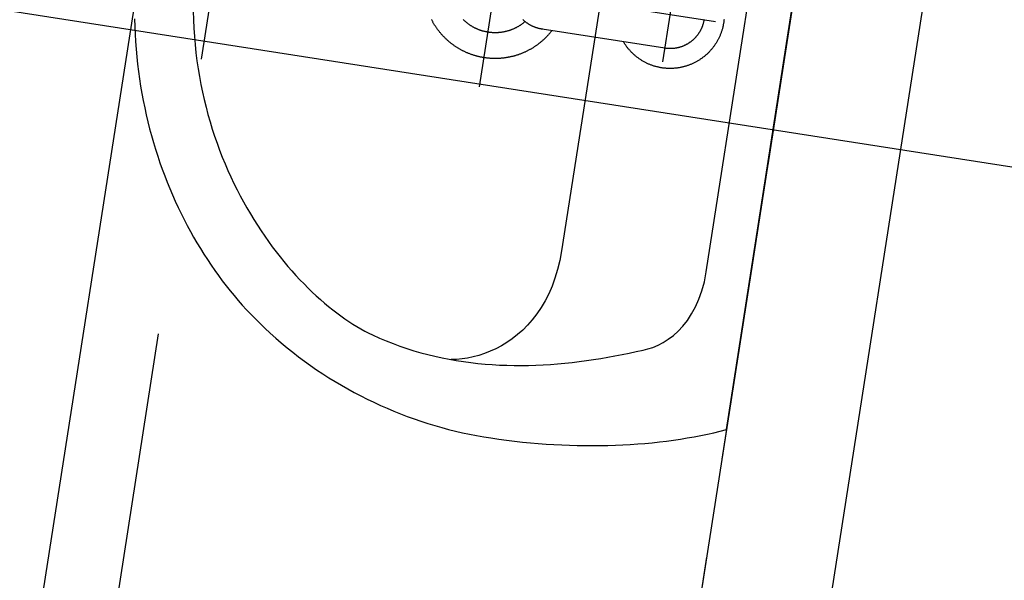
# Model space of a CAD drawing. Extents: x -38969 to 27108, y -24488 to 212598.
# Tile 176 of 256: x -7948 to -7899, y 38439 to 38467. Entities that reach past the tile are written whole.
import ezdxf
from ezdxf import colors
from ezdxf.entities.mleader import LeaderData, LeaderLine
from ezdxf.math import Vec2, Vec3

# ---------------------------------------------------------------- set-up
doc = ezdxf.new("R2010")
doc.units = 0
doc.header["$LTSCALE"] = 100
doc.header["$MEASUREMENT"] = 0
doc.linetypes.add('0.7_0.7', pattern=[1.4, 0.7, -0.7])
doc.linetypes.add('DASHED22', pattern=[0.15, 0.1, -0.05])
doc.layers.get('0').update_dxf_attribs({"linetype": 'CONTINUOUS'})
doc.layers.get('DEFPOINTS').update_dxf_attribs({"linetype": 'CONTINUOUS'})
for name, color, linetype in [('F_0-DIM', 6, 'CONTINUOUS'), ('F_0-MEBLE', 5, 'CONTINUOUS'), ('F_0-MUR istn', 200, 'CONTINUOUS'), ('F_0-POW', 123, 'DASHED22'), ('F_1-DIM100', 6, 'CONTINUOUS'), ('F_1-PLYTKI', 140, 'CONTINUOUS'), ('F_1-POMOCNICZA', 2, 'CONTINUOUS'), ('F_1-STOLARKA TXT', 6, 'CONTINUOUS'), ('F_1-TXT', 123, 'CONTINUOUS'), ('t_1-TXT', 123, 'CONTINUOUS')]:
    doc.layers.add(name, color=color, linetype=linetype)
doc.styles.add('ROMANS', font='ROMANS.shx', dxfattribs={"width": 0.8})
doc.styles.get("Standard").update_dxf_attribs({"font": 'romans.shx', "width": 0.7})
doc.dimstyles.new('DIM100', dxfattribs={"dimscale": 10, "dimtxt": 2, "dimasz": 1, "dimexe": 0, "dimexo": 0, "dimgap": 0.5, "dimtad": 1, "dimdec": 4, "dimrnd": 0.5, "dimdsep": 46, "dimtxsty": 'Standard', "dimblk1": 'TICK1', "dimblk2": 'TICK1', "dimsah": 1, "dimcen": 0, "dimse1": 1, "dimse2": 1, "dimclrd": 6, "dimclre": 6, "dimclrt": 123, "dimadec": 0, "dimazin": 0, "dimtfac": 1, "dimtdec": 4, "dimtmove": 2, "dimatfit": 3, "dimldrblk": 'TICK1', "dimfxl": 1, "dimtolj": 1, "dimarcsym": 0})

# ---------------------------------------------------------------- blocks, each defined once
blk = doc.blocks.new('TICK1')
at = {"color": 0}
for p, q in [((-1, -1), (1, 1)), ((0, -1), (0, 1)), ((0, 0), (-1, 0))]:
    blk.add_line(p, q, dxfattribs=at)
blk = doc.blocks.new('*D1575')
at = {"layer": 'DEFPOINTS', "color": 0}
for p in [(-7969.83, 38780.606), (-7916.258, 38772.26), (-8032.945, 38375.494)]:
    blk.add_point(p, dxfattribs=at)
at = {"layer": 'F_1-DIM100', "color": 6, "lineweight": -2, "transparency": 16777216}
blk.add_line((-7977.834, 38377.028), (-7917.797, 38762.379), dxfattribs=at)
at = {"layer": 'F_1-DIM100', "color": 6, "lineweight": -2, "transparency": 16777216, "xscale": 10, "yscale": 10, "zscale": 10}
for p, rotation in [((-7916.258, 38772.26), 81.14470898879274), ((-7979.373, 38367.147), 261.1447089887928)]:
    blk.add_blockref('TICK1', p, dxfattribs=dict(at, rotation=rotation))
at = {"layer": 'F_1-DIM100', "color": 123, "transparency": 16777216, "insert": (-7962.637, 38572.013), "char_height": 20, "attachment_point": 5, "rotation": 81.1447}
blk.add_mtext('\\A1;410', dxfattribs=at)
blk = doc.blocks.new('umyw szer 45')
blk.add_line((-1.724, -6.018), (-1.724, -12.275))
for points in [[(-4.367, -32.624), (-4.747, -32.554), (-5.123, -32.478), (-5.497, -32.397), (-5.867, -32.31), (-6.235, -32.218), (-6.599, -32.121), (-6.959, -32.018), (-7.317, -31.91), (-7.671, -31.798), (-8.021, -31.68), (-8.369, -31.557), (-8.712, -31.429), (-9.052, -31.297), (-9.389, -31.16), (-9.721, -31.019), (-10.05, -30.873), (-10.376, -30.722), (-10.697, -30.567), (-11.015, -30.408), (-11.329, -30.245), (-11.639, -30.078), (-11.944, -29.907), (-12.246, -29.731), (-12.544, -29.552), (-12.838, -29.369), (-13.127, -29.183), (-13.413, -28.993), (-13.694, -28.799), (-13.971, -28.602), (-14.243, -28.401), (-14.511, -28.197), (-14.775, -27.99), (-15.034, -27.78), (-15.289, -27.567), (-15.539, -27.351), (-15.784, -27.132), (-16.025, -26.91), (-16.261, -26.685), (-16.492, -26.458), (-16.719, -26.228), (-16.941, -25.996), (-17.157, -25.761), (-17.369, -25.524), (-17.576, -25.285), (-17.778, -25.043), (-17.975, -24.8), (-18.167, -24.554), (-18.353, -24.307), (-18.535, -24.058), (-18.535, -24.058), (-18.75, -23.751), (-18.959, -23.44), (-19.162, -23.126), (-19.359, -22.81), (-19.55, -22.49), (-19.736, -22.167), (-19.915, -21.841), (-20.088, -21.512), (-20.255, -21.181), (-20.417, -20.847), (-20.572, -20.511), (-20.721, -20.173), (-20.864, -19.832), (-21.001, -19.489), (-21.132, -19.145), (-21.257, -18.798), (-21.376, -18.45), (-21.489, -18.1), (-21.595, -17.749), (-21.696, -17.397), (-21.79, -17.043), (-21.878, -16.688), (-21.96, -16.332), (-22.036, -15.975), (-22.106, -15.617), (-22.17, -15.258), (-22.227, -14.899), (-22.279, -14.539), (-22.324, -14.18), (-22.363, -13.819), (-22.395, -13.459), (-22.422, -13.099), (-22.442, -12.738), (-22.456, -12.378), (-22.464, -12.019), (-22.465, -11.659), (-22.461, -11.256), (-22.452, -10.854), (-22.439, -10.452), (-22.42, -10.052), (-22.398, -9.653), (-22.37, -9.256), (-22.339, -8.861), (-22.303, -8.467), (-22.262, -8.075), (-22.217, -7.686), (-22.168, -7.298), (-22.115, -6.914), (-22.057, -6.532), (-21.995, -6.153), (-21.929, -5.776), (-21.859, -5.404), (-21.785, -5.034), (-21.707, -4.668), (-21.625, -4.305), (-21.539, -3.947), (-21.449, -3.592), (-21.355, -3.241), (-21.258, -2.895), (-21.157, -2.553), (-21.052, -2.216), (-20.943, -1.884), (-20.831, -1.556), (-20.715, -1.234), (-20.596, -0.917), (-20.473, -0.606), (-20.347, -0.3), (-20.217, 0), (0, 0), (20.219, -0.001)], [(-3.536, -29.76), (-3.955, -29.684), (-4.368, -29.6), (-4.777, -29.509), (-5.18, -29.411), (-5.577, -29.305), (-5.969, -29.193), (-6.356, -29.073), (-6.738, -28.947), (-7.114, -28.815), (-7.484, -28.677), (-7.849, -28.532), (-8.208, -28.382), (-8.562, -28.227), (-8.91, -28.065), (-9.252, -27.899), (-9.589, -27.728), (-9.92, -27.552), (-10.245, -27.371), (-10.565, -27.185), (-10.879, -26.996), (-11.186, -26.802), (-11.488, -26.605), (-11.785, -26.404), (-12.075, -26.199), (-12.359, -25.991), (-12.637, -25.78), (-12.909, -25.566), (-13.175, -25.35), (-13.435, -25.131), (-13.689, -24.909), (-13.937, -24.686), (-14.179, -24.46), (-14.414, -24.233), (-14.643, -24.004), (-14.866, -23.773), (-15.083, -23.542), (-15.293, -23.31), (-15.497, -23.076), (-15.694, -22.842), (-15.885, -22.608), (-16.07, -22.374), (-16.248, -22.139), (-16.42, -21.905), (-16.585, -21.671), (-16.743, -21.437), (-16.895, -21.204), (-17.04, -20.973), (-17.179, -20.742), (-17.311, -20.512), (-17.436, -20.284), (-17.554, -20.058), (-17.666, -19.834), (-17.77, -19.612), (-17.868, -19.392), (-17.959, -19.174), (-18.043, -18.959), (-18.12, -18.747), (-18.191, -18.538), (-18.254, -18.332), (-18.354, -17.972), (-18.445, -17.61), (-18.527, -17.248), (-18.6, -16.886), (-18.664, -16.523), (-18.719, -16.159), (-18.766, -15.795), (-18.804, -15.43), (-18.834, -15.065), (-18.857, -14.7), (-18.871, -14.335), (-18.878, -13.971), (-18.877, -13.606), (-18.869, -13.241), (-18.853, -12.877), (-18.831, -12.513), (-18.802, -12.149), (-18.766, -11.786), (-18.724, -11.423), (-18.675, -11.062), (-18.62, -10.7), (-18.559, -10.34), (-18.493, -9.981), (-18.42, -9.623), (-18.342, -9.266), (-18.259, -8.91), (-18.171, -8.555), (-18.078, -8.202), (-17.98, -7.851), (-17.877, -7.5), (-17.77, -7.152), (-17.659, -6.805), (-17.543, -6.46), (-17.423, -6.117), (-17.3, -5.776), (-17.173, -5.437), (-17.043, -5.1), (-16.909, -4.765), (-16.909, -4.765), (-16.818, -4.531), (-16.699, -4.294), (-16.554, -4.056), (-16.382, -3.821), (-16.181, -3.592), (-15.951, -3.371), (-15.693, -3.162), (-15.405, -2.966), (-15.088, -2.787), (-14.74, -2.628), (-14.361, -2.492), (-13.95, -2.38), (-13.508, -2.298), (-13.034, -2.246), (-12.527, -2.228), (0, -2.232), (12.527, -2.228)], [(0.156, -3.299), (0.12, -3.297), (0.084, -3.296), (0.048, -3.295), (0.013, -3.295), (-0.023, -3.295), (-0.059, -3.295), (-0.095, -3.296), (-0.132, -3.298), (-0.167, -3.3), (-0.203, -3.302), (-0.239, -3.305), (-0.274, -3.309), (-0.31, -3.312), (-0.345, -3.317), (-0.381, -3.321), (-0.417, -3.327), (-0.452, -3.332), (-0.487, -3.339), (-0.523, -3.345), (-0.558, -3.352), (-0.593, -3.36), (-0.628, -3.368), (-0.662, -3.376), (-0.697, -3.385), (-0.732, -3.395), (-0.767, -3.405), (-0.801, -3.415), (-0.835, -3.426), (-0.869, -3.437), (-0.903, -3.449), (-0.936, -3.461), (-0.97, -3.473), (-1.004, -3.486), (-1.037, -3.5), (-1.07, -3.514), (-1.103, -3.528), (-1.136, -3.543), (-1.168, -3.558), (-1.201, -3.574), (-1.232, -3.589), (-1.264, -3.606), (-1.297, -3.623), (-1.328, -3.64), (-1.359, -3.658), (-1.39, -3.676), (-1.421, -3.695), (-1.451, -3.713), (-1.481, -3.733), (-1.511, -3.752), (-1.541, -3.772), (-1.571, -3.793), (-1.6, -3.814), (-1.628, -3.835), (-1.657, -3.856), (-1.685, -3.879), (-1.714, -3.902), (-1.741, -3.924), (-1.768, -3.947), (-1.796, -3.971), (-1.823, -3.994), (-1.849, -4.018), (-1.875, -4.043), (-1.901, -4.068), (-1.926, -4.093), (-1.952, -4.119), (-1.977, -4.145), (-2.001, -4.171), (-2.025, -4.197), (-2.049, -4.224), (-2.073, -4.252), (-2.096, -4.279), (-2.118, -4.306), (-2.141, -4.335), (-2.163, -4.363), (-2.184, -4.391), (-2.206, -4.421), (-2.226, -4.449), (-2.247, -4.479), (-2.267, -4.509), (-2.287, -4.539), (-2.306, -4.569), (-2.325, -4.599), (-2.343, -4.63), (-2.361, -4.661), (-2.379, -4.693), (-2.397, -4.724), (-2.413, -4.756), (-2.43, -4.787), (-2.446, -4.82), (-2.461, -4.852), (-2.476, -4.884), (-2.491, -4.917), (-2.505, -4.95), (-2.519, -4.983), (-2.533, -5.017), (-2.546, -5.05), (-2.558, -5.083), (-2.57, -5.117), (-2.582, -5.151), (-2.593, -5.185), (-2.604, -5.22), (-2.614, -5.254), (-2.624, -5.288), (-2.633, -5.323), (-2.642, -5.358), (-2.651, -5.393), (-2.659, -5.427), (-2.666, -5.463), (-2.673, -5.498), (-2.68, -5.533), (-2.686, -5.568), (-2.692, -5.604), (-2.697, -5.639), (-2.702, -5.674), (-2.706, -5.71), (-2.71, -5.746), (-2.713, -5.782), (-2.716, -5.818), (-2.719, -5.854), (-2.721, -5.889), (-2.722, -5.925), (-2.723, -5.961), (-2.724, -5.996), (-2.724, -6.033), (-2.723, -6.069), (-2.722, -6.104), (-2.721, -6.14), (-2.719, -6.177), (-2.717, -6.212), (-2.714, -6.247), (-2.711, -6.283), (-2.707, -6.319), (-2.703, -6.355), (-2.698, -6.39), (-2.693, -6.425), (-2.687, -6.461), (-2.681, -6.497), (-2.675, -6.532), (-2.668, -6.567), (-2.66, -6.602), (-2.652, -6.638), (-2.644, -6.673), (-2.635, -6.706), (-2.626, -6.741), (-2.616, -6.776), (-2.606, -6.81), (-2.595, -6.844), (-2.584, -6.879), (-2.573, -6.913), (-2.561, -6.947), (-2.548, -6.98), (-2.535, -7.014), (-2.522, -7.047), (-2.508, -7.08), (-2.494, -7.113), (-2.479, -7.146), (-2.464, -7.178), (-2.449, -7.211), (-2.433, -7.243), (-2.417, -7.274), (-2.4, -7.306), (-2.382, -7.338), (-2.365, -7.369), (-2.347, -7.4), (-2.329, -7.431), (-2.31, -7.461), (-2.29, -7.492), (-2.271, -7.522), (-2.251, -7.552), (-2.23, -7.581), (-2.21, -7.611), (-2.189, -7.639), (-2.167, -7.668), (-2.145, -7.696), (-2.123, -7.725), (-2.1, -7.753), (-2.077, -7.78), (-2.054, -7.807), (-2.03, -7.834), (-2.006, -7.861), (-1.982, -7.887), (-1.957, -7.913), (-1.932, -7.938), (-1.906, -7.964), (-1.88, -7.989), (-1.854, -8.013), (-1.828, -8.038), (-1.801, -8.061), (-1.774, -8.085), (-1.746, -8.108), (-1.724, -8.127)], [(0, -8.54), (0, -3.709)], [(0.008, -4.295), (-0.015, -4.295), (-0.038, -4.295), (-0.06, -4.296), (-0.083, -4.297), (-0.106, -4.298), (-0.128, -4.299), (-0.151, -4.301), (-0.174, -4.303), (-0.196, -4.306), (-0.219, -4.309), (-0.241, -4.312), (-0.264, -4.315), (-0.286, -4.319), (-0.308, -4.323), (-0.331, -4.327), (-0.353, -4.331), (-0.375, -4.336), (-0.397, -4.341), (-0.419, -4.346), (-0.441, -4.352), (-0.463, -4.358), (-0.485, -4.364), (-0.507, -4.371), (-0.528, -4.378), (-0.55, -4.385), (-0.571, -4.392), (-0.593, -4.4), (-0.614, -4.408), (-0.635, -4.416), (-0.656, -4.425), (-0.677, -4.433), (-0.698, -4.442), (-0.719, -4.452), (-0.739, -4.461), (-0.76, -4.471), (-0.78, -4.481), (-0.8, -4.492), (-0.82, -4.502), (-0.84, -4.513), (-0.86, -4.525), (-0.88, -4.536), (-0.899, -4.548), (-0.918, -4.56), (-0.937, -4.572), (-0.956, -4.584), (-0.975, -4.597), (-0.994, -4.61), (-1.012, -4.623), (-1.031, -4.637), (-1.049, -4.65), (-1.067, -4.664), (-1.084, -4.679), (-1.102, -4.693), (-1.119, -4.708), (-1.136, -4.722), (-1.153, -4.737), (-1.17, -4.753), (-1.187, -4.768), (-1.203, -4.784), (-1.219, -4.8), (-1.235, -4.816), (-1.251, -4.833), (-1.266, -4.849), (-1.282, -4.866), (-1.297, -4.883), (-1.312, -4.9), (-1.326, -4.917), (-1.341, -4.935), (-1.355, -4.953), (-1.369, -4.971), (-1.382, -4.989), (-1.396, -5.007), (-1.409, -5.026), (-1.422, -5.044), (-1.435, -5.063), (-1.447, -5.082), (-1.459, -5.101), (-1.471, -5.12), (-1.483, -5.14), (-1.494, -5.16), (-1.506, -5.179), (-1.517, -5.199), (-1.527, -5.219), (-1.538, -5.239), (-1.548, -5.26), (-1.558, -5.28), (-1.567, -5.301), (-1.576, -5.321), (-1.586, -5.342), (-1.594, -5.363), (-1.603, -5.384), (-1.611, -5.405), (-1.619, -5.427), (-1.627, -5.448), (-1.634, -5.47), (-1.641, -5.491), (-1.648, -5.513), (-1.654, -5.535), (-1.661, -5.556), (-1.666, -5.578), (-1.672, -5.6), (-1.677, -5.622), (-1.683, -5.644), (-1.687, -5.667), (-1.692, -5.689), (-1.696, -5.711), (-1.7, -5.734), (-1.704, -5.756), (-1.707, -5.779), (-1.71, -5.801), (-1.713, -5.824), (-1.715, -5.846), (-1.717, -5.869), (-1.719, -5.891), (-1.72, -5.914), (-1.722, -5.937), (-1.723, -5.959), (-1.723, -5.982), (-1.724, -6.005), (-1.724, -6.027), (-1.724, -6.029)], [(-2.417, -6.018), (2.567, -6.018)], [(-12.605, -9.59), (-13.094, -9.603), (-13.562, -9.642), (-14.009, -9.704), (-14.435, -9.789), (-14.84, -9.895), (-15.224, -10.022), (-15.588, -10.167), (-15.932, -10.329), (-16.257, -10.508), (-16.561, -10.701), (-16.846, -10.908), (-17.111, -11.127), (-17.358, -11.357), (-17.586, -11.597), (-17.795, -11.845), (-17.985, -12.1), (-18.158, -12.36), (-18.312, -12.625), (-18.449, -12.893), (-18.568, -13.162), (-18.669, -13.432), (-18.754, -13.701), (-18.821, -13.968), (-18.872, -14.231)], [(12.592, -9.59), (0, -9.59), (-12.605, -9.59)], [(-1.724, -11.777), (-1.726, -11.779), (-1.755, -11.795), (-1.784, -11.811), (-1.812, -11.827), (-1.84, -11.844), (-1.869, -11.861), (-1.897, -11.878), (-1.924, -11.895), (-1.952, -11.913), (-1.979, -11.931), (-2.007, -11.949), (-2.034, -11.968), (-2.061, -11.986), (-2.088, -12.005), (-2.114, -12.025), (-2.141, -12.044), (-2.167, -12.064), (-2.193, -12.084), (-2.219, -12.104), (-2.245, -12.124), (-2.27, -12.145), (-2.296, -12.166), (-2.321, -12.187), (-2.346, -12.208), (-2.371, -12.23), (-2.395, -12.251), (-2.42, -12.273), (-2.444, -12.295), (-2.468, -12.318), (-2.491, -12.341), (-2.515, -12.363), (-2.538, -12.386), (-2.561, -12.41), (-2.584, -12.433), (-2.607, -12.457), (-2.63, -12.481), (-2.652, -12.505), (-2.674, -12.529), (-2.696, -12.554), (-2.717, -12.579), (-2.739, -12.603), (-2.76, -12.629), (-2.781, -12.654), (-2.801, -12.679), (-2.822, -12.705), (-2.842, -12.731), (-2.862, -12.757), (-2.882, -12.783), (-2.901, -12.81), (-2.921, -12.836), (-2.94, -12.863), (-2.958, -12.89), (-2.977, -12.917), (-2.995, -12.944), (-3.013, -12.972), (-3.031, -12.999), (-3.048, -13.027), (-3.066, -13.055), (-3.083, -13.083), (-3.099, -13.111), (-3.116, -13.14), (-3.132, -13.168), (-3.148, -13.197), (-3.164, -13.226), (-3.179, -13.255), (-3.194, -13.284), (-3.209, -13.313), (-3.224, -13.342), (-3.238, -13.372), (-3.253, -13.401), (-3.266, -13.431), (-3.28, -13.461), (-3.293, -13.491), (-3.306, -13.521), (-3.319, -13.551), (-3.331, -13.582), (-3.344, -13.612), (-3.355, -13.643), (-3.367, -13.674), (-3.378, -13.704), (-3.389, -13.735), (-3.4, -13.766), (-3.411, -13.797), (-3.421, -13.829), (-3.431, -13.86), (-3.441, -13.891), (-3.45, -13.923), (-3.459, -13.954), (-3.468, -13.986), (-3.476, -14.018), (-3.484, -14.049), (-3.492, -14.081), (-3.5, -14.113), (-3.507, -14.145), (-3.514, -14.177), (-3.521, -14.209), (-3.527, -14.242), (-3.534, -14.274), (-3.54, -14.306), (-3.545, -14.338), (-3.55, -14.371), (-3.555, -14.403), (-3.56, -14.436), (-3.564, -14.468), (-3.568, -14.501), (-3.572, -14.534), (-3.576, -14.566), (-3.579, -14.599), (-3.582, -14.631), (-3.584, -14.664), (-3.587, -14.697), (-3.589, -14.73), (-3.59, -14.763), (-3.592, -14.795), (-3.593, -14.828), (-3.594, -14.861), (-3.594, -14.894), (-3.594, -14.927), (-3.594, -14.959), (-3.594, -14.992), (-3.593, -15.025), (-3.592, -15.058), (-3.591, -15.091), (-3.589, -15.123), (-3.587, -15.156), (-3.585, -15.189), (-3.582, -15.222), (-3.58, -15.254), (-3.577, -15.287), (-3.573, -15.32), (-3.569, -15.352), (-3.565, -15.385), (-3.561, -15.417), (-3.557, -15.45), (-3.552, -15.482), (-3.547, -15.515), (-3.541, -15.547), (-3.535, -15.579), (-3.529, -15.612), (-3.523, -15.644), (-3.516, -15.676), (-3.509, -15.708), (-3.502, -15.74), (-3.495, -15.772), (-3.487, -15.804), (-3.479, -15.836), (-3.47, -15.868), (-3.461, -15.899), (-3.452, -15.931), (-3.443, -15.962), (-3.434, -15.994), (-3.424, -16.025), (-3.414, -16.056), (-3.403, -16.087), (-3.393, -16.118), (-3.382, -16.149), (-3.37, -16.18), (-3.359, -16.211), (-3.347, -16.241), (-3.335, -16.272), (-3.322, -16.302), (-3.31, -16.333), (-3.297, -16.363), (-3.284, -16.393), (-3.27, -16.423), (-3.256, -16.453), (-3.242, -16.482), (-3.228, -16.512), (-3.213, -16.541), (-3.199, -16.57), (-3.184, -16.6), (-3.168, -16.629), (-3.153, -16.657), (-3.137, -16.686), (-3.12, -16.715), (-3.104, -16.743), (-3.087, -16.771), (-3.07, -16.8), (-3.053, -16.828), (-3.036, -16.855), (-3.018, -16.883), (-3, -16.91), (-2.982, -16.938), (-2.964, -16.965), (-2.945, -16.992), (-2.926, -17.019), (-2.907, -17.045), (-2.887, -17.072), (-2.868, -17.098), (-2.848, -17.124), (-2.828, -17.15), (-2.807, -17.176), (-2.787, -17.201), (-2.766, -17.227), (-2.745, -17.252), (-2.723, -17.277), (-2.702, -17.302), (-2.68, -17.326), (-2.658, -17.351), (-2.636, -17.375), (-2.613, -17.399), (-2.591, -17.422), (-2.568, -17.446), (-2.545, -17.469), (-2.522, -17.493), (-2.498, -17.515), (-2.474, -17.538), (-2.45, -17.561), (-2.426, -17.583), (-2.402, -17.605), (-2.377, -17.627), (-2.353, -17.648), (-2.328, -17.67), (-2.303, -17.691), (-2.277, -17.712), (-2.252, -17.732), (-2.226, -17.753), (-2.2, -17.773), (-2.174, -17.793), (-2.148, -17.813), (-2.122, -17.832), (-2.095, -17.852)], [(-1.723, -12.237), (-1.723, -12.237), (-1.723, -12.259), (-1.724, -12.282), (-1.724, -12.305), (-1.723, -12.327), (-1.723, -12.35), (-1.722, -12.373), (-1.721, -12.395), (-1.719, -12.418), (-1.717, -12.441), (-1.715, -12.463), (-1.713, -12.486), (-1.71, -12.508), (-1.707, -12.531), (-1.704, -12.553), (-1.701, -12.576), (-1.697, -12.598), (-1.693, -12.621), (-1.688, -12.643), (-1.684, -12.665), (-1.679, -12.687), (-1.673, -12.709), (-1.668, -12.731), (-1.662, -12.753), (-1.656, -12.775), (-1.649, -12.797), (-1.642, -12.818), (-1.635, -12.84), (-1.628, -12.862), (-1.62, -12.883), (-1.613, -12.904), (-1.604, -12.925), (-1.596, -12.947), (-1.587, -12.967), (-1.578, -12.988), (-1.569, -13.009), (-1.559, -13.03), (-1.55, -13.05), (-1.54, -13.071), (-1.529, -13.091), (-1.519, -13.111), (-1.508, -13.131), (-1.497, -13.15), (-1.485, -13.17), (-1.474, -13.19), (-1.462, -13.209), (-1.45, -13.228), (-1.437, -13.247), (-1.424, -13.266), (-1.412, -13.285), (-1.398, -13.303)], [(-1.481, -13.177), (-1.482, -13.177), (-1.502, -13.194), (-1.521, -13.211), (-1.541, -13.229), (-1.56, -13.246), (-1.579, -13.264), (-1.598, -13.282), (-1.617, -13.301), (-1.636, -13.319), (-1.654, -13.338), (-1.672, -13.357), (-1.69, -13.376), (-1.707, -13.396), (-1.725, -13.415), (-1.742, -13.435), (-1.759, -13.455), (-1.776, -13.475), (-1.792, -13.496), (-1.809, -13.516), (-1.825, -13.537), (-1.84, -13.558), (-1.856, -13.579), (-1.871, -13.6), (-1.886, -13.622), (-1.901, -13.644), (-1.916, -13.665), (-1.93, -13.687), (-1.944, -13.709), (-1.958, -13.732), (-1.972, -13.754), (-1.985, -13.777), (-1.998, -13.799), (-2.011, -13.822), (-2.023, -13.845), (-2.036, -13.869), (-2.048, -13.892), (-2.059, -13.915), (-2.071, -13.939), (-2.082, -13.963), (-2.093, -13.987), (-2.104, -14.011), (-2.114, -14.035), (-2.124, -14.059), (-2.134, -14.083), (-2.144, -14.108), (-2.153, -14.132), (-2.162, -14.157), (-2.17, -14.181), (-2.179, -14.206), (-2.187, -14.231), (-2.195, -14.256), (-2.202, -14.281), (-2.21, -14.307), (-2.217, -14.332), (-2.223, -14.357), (-2.23, -14.383), (-2.236, -14.408), (-2.242, -14.434), (-2.247, -14.459), (-2.253, -14.485), (-2.258, -14.511), (-2.262, -14.537), (-2.267, -14.563), (-2.271, -14.589), (-2.274, -14.614), (-2.278, -14.64), (-2.281, -14.666), (-2.284, -14.693), (-2.286, -14.719), (-2.289, -14.745), (-2.291, -14.771), (-2.292, -14.797), (-2.294, -14.823), (-2.295, -14.85), (-2.296, -14.876), (-2.296, -14.902), (-2.296, -14.928), (-2.296, -14.954), (-2.296, -14.981), (-2.295, -15.007), (-2.294, -15.033), (-2.293, -15.059), (-2.291, -15.085), (-2.289, -15.112), (-2.287, -15.138), (-2.284, -15.164), (-2.282, -15.19), (-2.279, -15.216), (-2.275, -15.242), (-2.271, -15.268), (-2.267, -15.294), (-2.263, -15.32), (-2.259, -15.346), (-2.254, -15.371), (-2.249, -15.397), (-2.243, -15.423), (-2.237, -15.448), (-2.231, -15.474), (-2.225, -15.499), (-2.218, -15.525), (-2.211, -15.55), (-2.204, -15.575), (-2.197, -15.6), (-2.189, -15.625), (-2.181, -15.65), (-2.172, -15.675), (-2.164, -15.7), (-2.155, -15.725), (-2.146, -15.749), (-2.136, -15.774), (-2.126, -15.798), (-2.116, -15.822), (-2.106, -15.846), (-2.095, -15.87), (-2.085, -15.894), (-2.073, -15.918), (-2.062, -15.942), (-2.05, -15.965), (-2.038, -15.989), (-2.026, -16.012), (-2.014, -16.035), (-2.001, -16.058), (-1.988, -16.081), (-1.975, -16.103), (-1.961, -16.126), (-1.947, -16.148), (-1.933, -16.17), (-1.919, -16.192), (-1.905, -16.214), (-1.89, -16.236), (-1.875, -16.257), (-1.859, -16.278)], [(5.082, -14.957), (-5.081, -14.957)]]:
    blk.add_lwpolyline(points)
blk = doc.blocks.new('*D1771')
at = {"layer": 'DEFPOINTS', "color": 0}
for p in [(-7827.668, 38894.075), (-7792.139, 38888.539), (-7912.181, 38351.619)]:
    blk.add_point(p, dxfattribs=at)
at = {"layer": 'F_0-DIM', "color": 6, "lineweight": -2, "transparency": 16777216}
blk.add_line((-7875.112, 38355.964), (-7793.678, 38878.659), dxfattribs=at)
at = {"layer": 'F_0-DIM', "color": 6, "lineweight": -2, "transparency": 16777216, "xscale": 10, "yscale": 10, "zscale": 10}
for p, rotation in [((-7792.139, 38888.539), 81.14470898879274), ((-7876.652, 38346.083), 261.1447089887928)]:
    blk.add_blockref('TICK1', p, dxfattribs=dict(at, rotation=rotation))
at = {"layer": 'F_0-DIM', "color": 123, "transparency": 16777216, "insert": (-7844.687, 38649.384), "char_height": 20, "attachment_point": 5, "rotation": 81.1447}
blk.add_mtext('\\A1;549', dxfattribs=at)

msp = doc.modelspace()

# ---------------------------------------------------------------- hatches: boundary and pattern name
at = {"layer": 'F_1-PLYTKI'}
h = msp.add_hatch(dxfattribs=at)
h.set_pattern_fill('ANSI37', color=256, scale=490, angle=45)
h.set_pattern_definition([(171.145, (-7713.92, 38740.736), (-9.429, -60.52), []), (261.145, (-7713.92, 38740.736), (60.52, -9.429), [])])
h.paths.add_polyline_path([(-8032.94525, 38375.49358), (-7969.83009, 38780.6065), (-7713.9173, 38740.73619), (-7777.03246, 38335.62327)])

# ---------------------------------------------------------------- linework, layer by layer
at = {"layer": 'F_0-MUR istn'}
msp.add_line((-7899.60106, 38529.80601), (-7927.00228, 38353.92772), dxfattribs=at)
at = {"layer": 'F_0-POW', "color": 1}
msp.add_lwpolyline([(-8010.09778, 38515.64704), (-7904.37319, 38499.17552), (-7927.00228, 38353.92772), (-8015.92951, 38367.78227), (-8013.1586, 38385.56771), (-8029.95596, 38388.18468)], close=True, dxfattribs=at)
at = {"layer": 'F_1-POMOCNICZA', "linetype": '0.7_0.7', "ltscale": 0.2}
msp.add_lwpolyline([(-7858.12262, 38523.20621), (-7928.27632, 38534.13591), (-7945.58059, 38423.06619), (-7875.42689, 38412.13649)], close=True, dxfattribs=at)
at = {"layer": 'F_1-STOLARKA TXT', "ltscale": 0.6}
msp.add_line((-7921.46499, 38347.24516), (-7899.5425, 38487.95752), dxfattribs=at)

# ---------------------------------------------------------------- block references
at = {"layer": 'F_0-MEBLE', "xscale": -1, "rotation": 261.1489130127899}
msp.add_blockref('umyw szer 45', (-7909.49507, 38466.30006), dxfattribs=at)

# ---------------------------------------------------------------- dimensions: what is measured, and where the dimension line sits
at = {"layer": 'F_0-DIM'}
dim = msp.add_linear_dim(base=(-7792.139, 38888.53936), p1=(-7912.18108, 38351.61863), p2=(-7827.66834, 38894.07471), angle=81.144709, dimstyle='DIM100', dxfattribs=at)
dim.commit()
dim.dimension.update_dxf_attribs({"geometry": '*D1771', "text_midpoint": (-7844.68668, 38649.3837), "dimtype": 160})
at = {"layer": 'F_1-DIM100'}
dim = msp.add_linear_dim(base=(-7916.25789, 38772.26014), p1=(-8032.94525, 38375.49358), p2=(-7969.83009, 38780.6065), angle=81.144709, dimstyle='DIM100', dxfattribs=at)
dim.commit()
dim.dimension.update_dxf_attribs({"geometry": '*D1575', "text_midpoint": (-7962.63668, 38572.01277)})

# ---------------------------------------------------------------- leaders
at = {"layer": 'F_1-TXT'}
ml = msp.add_multileader_mtext('Standard', dxfattribs=at)
ml.set_content('skł. porządkowy', color=256, style='ROMANS')
ml.set_leader_properties()
ml.build(insert=Vec2(0, 0))
ml.multileader.update_dxf_attribs({"arrow_head_size": 6})
ctx = ml.context
ctx.base_point, ctx.char_height, ctx.arrow_head_size, ctx.landing_gap_size, ctx.plane_origin, ctx.plane_x_axis, ctx.plane_y_axis = Vec3(-8102.11473, 39084.89628), 20, 6, 3, Vec3(-7776.5826, 39225.78801), Vec3(0.15393942, 0.98808029), Vec3(-0.98808029, 0.15393942)
notes = []
notes.append((ctx, [(0, (0, 0, 0), (0, 0), (1, 0), 1, [])]))
ctx.mtext.insert, ctx.mtext.text_direction, ctx.mtext.rotation, ctx.mtext.flow_direction = Vec3(-8114.82732, 39089.91305), Vec3(0.15393942, 0.98808029), 1.41624234, 5
at = {"layer": 't_1-TXT', "ltscale": 0.6}
ml = msp.add_multileader_mtext('Standard', dxfattribs=at)
ml.set_content('ppp=297,30', color=256)
ml.set_leader_properties()
ml.build(insert=Vec2(0, 0))
ml.multileader.update_dxf_attribs({"dogleg_length": 0.36, "arrow_head_size": 0.09})
ctx = ml.context
ctx.base_point, ctx.char_height, ctx.arrow_head_size, ctx.landing_gap_size, ctx.plane_origin, ctx.plane_x_axis, ctx.plane_y_axis = Vec3(-32072.77193, 59913.30266), 100, 0.09, 0.045, Vec3(-30900.37988, 64272.54371), Vec3(0.08192707, 0.99663833), Vec3(-0.99663833, 0.08192707)
notes.append((ctx, [(0, (0, 0, 0), (0, 0), (1, 0), 1, [])]))
ctx.mtext.insert, ctx.mtext.text_direction, ctx.mtext.rotation, ctx.mtext.flow_direction = Vec3(-32139.2108, 59918.80931), Vec3(0.08192707, 0.99663833), 1.48877733, 5
ml = msp.add_multileader_mtext('Standard', dxfattribs=at)
ml.set_content('1kond.', color=256)
ml.set_leader_properties()
ml.build(insert=Vec2(0, 0))
ml.multileader.update_dxf_attribs({"dogleg_length": 0.36, "arrow_head_size": 0.09})
ctx = ml.context
ctx.base_point, ctx.char_height, ctx.arrow_head_size, ctx.landing_gap_size, ctx.plane_origin, ctx.plane_x_axis, ctx.plane_y_axis = Vec3(-32578.38797, 60152.18437), 100, 0.09, 0.045, Vec3(-31833.25262, 57759.6945), Vec3(0.08589852, 0.99630389), Vec3(-0.99630389, 0.08589852)
ctx.text_align_type = 2
notes.append((ctx, [(0, (0, 0, 0), (0, 0), (1, 0), 1, [])]))
ctx.mtext.insert, ctx.mtext.text_direction, ctx.mtext.rotation, ctx.mtext.alignment, ctx.mtext.flow_direction = Vec3(-32597.43945, 60513.29581), Vec3(0.08589852, 0.99630389), 1.48479182, 3, 5
for ctx, leaders in notes:
    for number, flags, end, landing, length, lines in leaders:
        leader = LeaderData()
        leader.index, (leader.has_last_leader_line, leader.has_dogleg_vector, leader.attachment_direction) = number, flags
        leader.last_leader_point, leader.dogleg_vector, leader.dogleg_length = Vec3(end), Vec3(landing), length
        for number, points, colour, breaks in lines:
            line = LeaderLine()
            line.index, line.vertices, line.color, line.breaks = number, Vec3.list(points), colors.encode_raw_color(colour), breaks
            leader.lines.append(line)
        ctx.leaders.append(leader)

doc.saveas('drawing.dxf')
